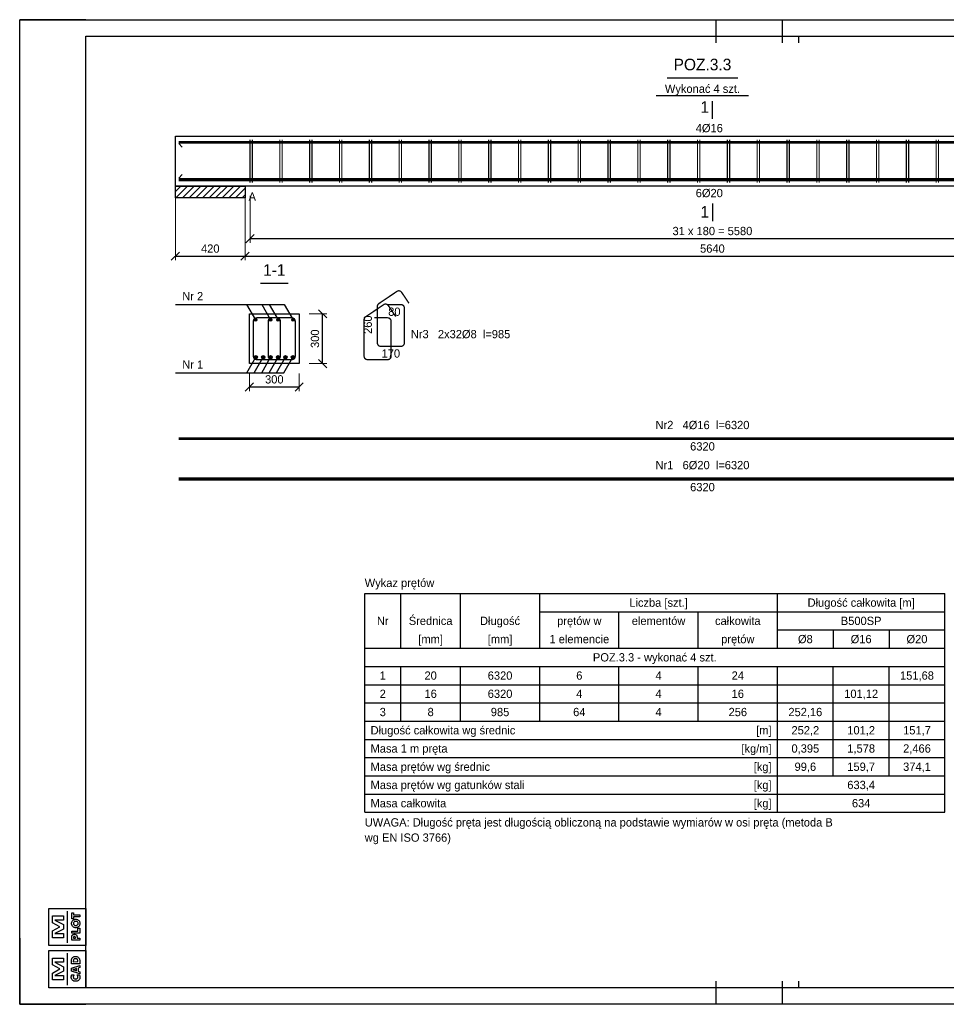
# Model space of a CAD drawing. Header units: millimetres. Extents: x 49320 to 60117, y -4209 to 20568.
# Tile 170 of 252: x 55002 to 55561, y 2020 to 2614. Entities that reach past the tile are written whole.
import ezdxf
from ezdxf.enums import TextEntityAlignment as Align

# ---------------------------------------------------------------- set-up
doc = ezdxf.new("R2010")
doc.units = ezdxf.units.MM
doc.layers.add('M_Ramki do druku', color=7, linetype='Continuous', lineweight=25)
doc.layers.add('M_Ramki rysunków', color=2, linetype='Continuous', lineweight=25)
for name, color, linetype in [('M_Ramki markery', 1, 'Continuous'), ('M_Ramki znaczniki', 6, 'Continuous'), ('RAMKA', 3, 'Continuous'), ('SPECBUD_Cienkie', 7, 'Continuous'), ('SPECBUD_Grube', 6, 'Continuous'), ('SPECBUD_Opisy', 3, 'Continuous'), ('SPECBUD_Pręty zbrojeniowe', 151, 'Continuous'), ('SPECBUD_Wymiary', 1, 'Continuous'), ('SPECBUD_Wypełnienie', 253, 'Continuous')]:
    doc.layers.add(name, color=color, linetype=linetype)
doc.styles.add('MCAD_TS', font='GENISO.SHX', dxfattribs={"width": 0.8})
doc.styles.add('SPECBUD_TXT', font='txt')
doc.dimstyles.new('SPECBUD_20', dxfattribs={"dimscale": 20, "dimtxt": 0.25, "dimasz": 0.25, "dimexe": 0.125, "dimexo": 0.3, "dimgap": 0.1, "dimtad": 1, "dimdec": 0, "dimlfac": 10, "dimzin": 0, "dimtxsty": 'Standard', "dimblk": 'OBLIQUE', "dimblk1": 'OBLIQUE', "dimblk2": 'OBLIQUE', "dimcen": 0.1, "dimclrt": 7, "dimadec": 0, "dimazin": 0, "dimtfac": 1, "dimtdec": 4, "dimtofl": 0, "dimtmove": 0, "dimatfit": 3, "dimfxl": 1, "dimtolj": 1, "dimtzin": 0, "dimlwe": 0, "dimarcsym": 0})

# ---------------------------------------------------------------- blocks, each defined once
blk = doc.blocks.new('mcadram')
at = {"color": 0, "linetype": 'ByBlock'}
for points in [[(-11.21, 0), (-11.21, 11.21), (0, 11.21), (0, 0)], [(-6.78, 2.37), (-10.13, 2.37), (-10.13, 4.43), (-7.84, 5.67), (-10.13, 6.89), (-10.13, 8.96), (-6.78, 8.96), (-6.78, 7.68), (-9.42, 7.68), (-6.78, 6.32), (-6.78, 5), (-9.42, 3.65), (-6.78, 3.65)], [(-1.88, 7.19), (-4.38, 7.19), (-4.38, 7.71), (-4.37, 8.06), (-4.35, 8.34), (-4.32, 8.53), (-4.28, 8.69), (-4.22, 8.83), (-4.14, 8.96), (-4.02, 9.1), (-3.88, 9.22), (-3.72, 9.32), (-3.54, 9.39), (-3.34, 9.43), (-3.13, 9.44), (-2.91, 9.43), (-2.72, 9.39), (-2.54, 9.32), (-2.38, 9.22), (-2.23, 9.1), (-2.11, 8.96), (-2.04, 8.83), (-1.98, 8.7), (-1.93, 8.55), (-1.9, 8.36), (-1.89, 8.12), (-1.88, 7.83), (-1.88, 7.71)], [(-1.88, 4.16), (-4.38, 5.02), (-4.38, 5.87), (-1.88, 6.73), (-1.88, 6.06), (-2.33, 5.93), (-2.33, 4.96), (-1.88, 4.83)], [(-2.44, 7.87), (-2.44, 7.98), (-2.46, 8.22), (-2.51, 8.42), (-2.6, 8.57), (-2.74, 8.67), (-2.91, 8.73), (-3.13, 8.75), (-3.34, 8.73), (-3.52, 8.67), (-3.65, 8.56), (-3.74, 8.42), (-3.8, 8.22), (-3.82, 7.98), (-3.82, 7.86)], [(-4.28, 3.85), (-3.53, 3.85), (-3.63, 3.75), (-3.7, 3.66), (-3.76, 3.57), (-3.8, 3.47), (-3.83, 3.37), (-3.83, 3.27), (-3.81, 3.09), (-3.75, 2.93), (-3.63, 2.8), (-3.49, 2.7), (-3.31, 2.64), (-3.11, 2.62), (-2.92, 2.64), (-2.76, 2.7), (-2.61, 2.8), (-2.5, 2.94), (-2.44, 3.09), (-2.42, 3.27), (-2.42, 3.38), (-2.45, 3.47), (-2.49, 3.57), (-2.55, 3.66), (-2.62, 3.76), (-2.72, 3.85), (-1.97, 3.85), (-1.92, 3.74), (-1.89, 3.63), (-1.85, 3.53), (-1.83, 3.42), (-1.82, 3.31), (-1.82, 3.2), (-1.82, 3.07), (-1.84, 2.94), (-1.86, 2.82), (-1.9, 2.71), (-1.95, 2.61), (-2.01, 2.51), (-2.15, 2.33), (-2.3, 2.19), (-2.48, 2.08), (-2.68, 2), (-2.89, 1.95), (-3.12, 1.93), (-3.31, 1.94), (-3.48, 1.97), (-3.65, 2.03), (-3.8, 2.1), (-3.94, 2.19), (-4.07, 2.31), (-4.18, 2.43), (-4.27, 2.56), (-4.34, 2.71), (-4.39, 2.86), (-4.42, 3.03), (-4.43, 3.2), (-4.43, 3.31), (-4.42, 3.42), (-4.4, 3.53), (-4.37, 3.63), (-4.33, 3.74)], [(-2.81, 5.11), (-2.81, 5.79), (-3.64, 5.53), (-3.67, 5.52), (-3.71, 5.51), (-3.76, 5.5), (-3.82, 5.49), (-3.89, 5.47), (-3.97, 5.45), (-3.91, 5.43), (-3.85, 5.42), (-3.8, 5.4), (-3.74, 5.39), (-3.69, 5.38), (-3.64, 5.36)]]:
    blk.add_lwpolyline(points, close=True, dxfattribs=at)
blk.add_lwpolyline([(-5.6, 0.82), (-5.6, 10.39)], dxfattribs=at)
blk = doc.blocks.new('mplotram')
at = {"color": 0, "linetype": 'ByBlock', "lineweight": -2}
for points in [[(-11.21, 0), (-11.21, 11.21), (0, 11.21), (0, 0)], [(-6.78, 2.37), (-10.13, 2.37), (-10.13, 4.43), (-7.84, 5.67), (-10.13, 6.89), (-10.13, 8.96), (-6.78, 8.96), (-6.78, 7.68), (-9.42, 7.68), (-6.78, 6.32), (-6.78, 5), (-9.42, 3.65), (-6.78, 3.65)], [(-1.88, 8.66), (-3.72, 8.66), (-3.72, 8.12), (-4.29, 8.12), (-4.29, 9.86), (-3.72, 9.86), (-3.72, 9.32), (-1.88, 9.32)], [(-3.08, 7.96), (-2.91, 7.95), (-2.75, 7.92), (-2.59, 7.87), (-2.45, 7.79), (-2.31, 7.7), (-2.19, 7.59), (-2.08, 7.46), (-1.99, 7.32), (-1.91, 7.17), (-1.86, 7.01), (-1.83, 6.84), (-1.82, 6.67), (-1.83, 6.5), (-1.86, 6.34), (-1.91, 6.18), (-1.99, 6.02), (-2.08, 5.89), (-2.19, 5.76), (-2.31, 5.65), (-2.45, 5.55), (-2.6, 5.48), (-2.75, 5.42), (-2.91, 5.39), (-3.08, 5.38), (-3.25, 5.39), (-3.41, 5.42), (-3.57, 5.48), (-3.72, 5.55), (-3.85, 5.65), (-3.98, 5.76), (-4.09, 5.89), (-4.18, 6.02), (-4.25, 6.18), (-4.31, 6.34), (-4.34, 6.5), (-4.35, 6.67), (-4.34, 6.84), (-4.31, 7.01), (-4.25, 7.17), (-4.18, 7.32), (-4.09, 7.46), (-3.98, 7.59), (-3.85, 7.7), (-3.72, 7.79), (-3.57, 7.87), (-3.41, 7.92), (-3.25, 7.95)], [(-2.37, 6.67), (-2.4, 6.84), (-2.46, 7), (-2.57, 7.12), (-2.72, 7.22), (-2.89, 7.28), (-3.08, 7.3), (-3.27, 7.28), (-3.44, 7.22), (-3.59, 7.12), (-3.7, 6.99), (-3.77, 6.84), (-3.79, 6.67), (-3.77, 6.5), (-3.7, 6.35), (-3.59, 6.22), (-3.44, 6.12), (-3.27, 6.06), (-3.08, 6.04), (-2.89, 6.06), (-2.72, 6.12), (-2.57, 6.22), (-2.46, 6.35), (-2.39, 6.5)], [(-1.88, 3.74), (-4.29, 3.74), (-4.29, 4.4), (-2.44, 4.4), (-2.44, 5.22), (-1.88, 5.22)], [(-1.88, 2.22), (-1.88, 1.6), (-4.29, 1.6), (-4.29, 2.29), (-4.29, 2.53), (-4.28, 2.72), (-4.26, 2.86), (-4.22, 2.96), (-4.18, 3.05), (-4.12, 3.14), (-4.04, 3.22), (-3.95, 3.29), (-3.84, 3.34), (-3.73, 3.38), (-3.61, 3.4), (-3.47, 3.41), (-3.34, 3.4), (-3.21, 3.38), (-3.09, 3.34), (-2.99, 3.29), (-2.9, 3.22), (-2.82, 3.14), (-2.78, 3.06), (-2.74, 2.98), (-2.71, 2.89), (-2.69, 2.78), (-2.68, 2.64), (-2.68, 2.45), (-2.68, 2.34), (-2.68, 2.22)], [(-3.21, 2.22), (-3.21, 2.34), (-3.21, 2.49), (-3.24, 2.6), (-3.27, 2.68), (-3.33, 2.73), (-3.4, 2.76), (-3.49, 2.77), (-3.59, 2.76), (-3.66, 2.73), (-3.71, 2.68), (-3.75, 2.6), (-3.77, 2.49), (-3.77, 2.35), (-3.77, 2.22)]]:
    blk.add_lwpolyline(points, close=True, dxfattribs=at)
blk.add_lwpolyline([(-5.6, 0.82), (-5.6, 10.39)], dxfattribs=at)
blk = doc.blocks.new('mcad_logo_ram')
at = {"layer": 'M_Ramki rysunków', "color": 0, "linetype": 'ByBlock', "lineweight": -2, "rotation": 270}
for name, p in [('mcadram', (0, 0)), ('mplotram', (12.71, 0))]:
    blk.add_blockref(name, p, dxfattribs=at)
blk = doc.blocks.new('Znacznik_narozny_v2')
at = {"layer": 'M_Ramki znaczniki'}
blk.add_lwpolyline([(0, -20), (0, 0), (20, 0)], dxfattribs=at)
blk = doc.blocks.new('znacznik297')
at = {"lineweight": -2}
blk.add_line((0, 0), (-20, 0), dxfattribs=at)
at = {"layer": 'M_Ramki markery'}
blk.add_line((0, 0), (2, 0), dxfattribs=at)
blk = doc.blocks.new('*U548')
at = {"layer": 'M_Ramki do druku'}
for p, q in [((210, 297), (210, 292)), ((230, 297), (230, 292)), ((210, 5), (210, 0)), ((230, 5), (230, 0))]:
    blk.add_line(p, q, dxfattribs=at)
at = {"layer": 'M_Ramki markery'}
for p, q in [((210, 292), (210, 290)), ((230, 292), (230, 290)), ((235, 292), (235, 290)), ((210, 7), (210, 5)), ((230, 7), (230, 5)), ((235, 7), (235, 5))]:
    blk.add_line(p, q, dxfattribs=at)
at = {"layer": 'M_Ramki rysunków', "color": 0, "linetype": 'ByBlock', "lineweight": -2}
blk.add_lwpolyline([(20, 5), (20, 292), (415, 292), (415, 5)], close=True, dxfattribs=at)
blk.add_blockref('znacznik297', (20, 297))
at = {"layer": 'M_Ramki rysunków', "color": 0, "linetype": 'ByBlock', "lineweight": -2, "rotation": 90}
blk.add_blockref('mcad_logo_ram', (20, 5), dxfattribs=at)
at = {"layer": 'M_Ramki znaczniki'}
blk.add_blockref('Znacznik_narozny_v2', (0, 297), dxfattribs=at)
at = {"layer": 'M_Ramki znaczniki', "xscale": -1, "rotation": 180}
blk.add_blockref('Znacznik_narozny_v2', (0, 0), dxfattribs=at)
at = {"layer": 'M_Ramki do druku', "style": 'MCAD_TS', "width": 0.8}
for tag, p in [('KOMENTARZ', (11.54, 30.57)), ('RYSUNEK', (15.28, 30.57)), ('DATA', (19.02, 30.57))]:
    blk.add_attdef(tag, p, '', height=2, rotation=90, dxfattribs=at)
blk = doc.blocks.new('_OBLIQUE')
at = {"color": 0, "linetype": 'ByBlock'}
blk.add_line((-0.5, -0.5), (0.5, 0.5), dxfattribs=at)
blk = doc.blocks.new('*D1640')
at = {"layer": 'Defpoints', "color": 0}
for p in [(55138.15, 2513.22), (55702.15, 2513.22), (55702.15, 2470.9)]:
    blk.add_point(p, dxfattribs=at)
at = {"layer": 'SPECBUD_Wymiary', "color": 0, "lineweight": 0, "ltscale": 100}
for p, q in [((55138.15, 2507.22), (55138.15, 2468.4)), ((55702.15, 2507.22), (55702.15, 2468.4))]:
    blk.add_line(p, q, dxfattribs=at)
at = {"layer": 'SPECBUD_Wymiary', "color": 0, "lineweight": -2, "ltscale": 100}
blk.add_line((55138.15, 2470.9), (55702.15, 2470.9), dxfattribs=at)
at = {"layer": 'SPECBUD_Wymiary', "color": 0, "linetype": 'ByBlock', "lineweight": -2, "xscale": 5, "yscale": 5, "zscale": 5, "rotation": 180}
blk.add_blockref('_OBLIQUE', (55138.15, 2470.9), dxfattribs=at)
at = {"layer": 'SPECBUD_Wymiary', "color": 0, "linetype": 'ByBlock', "lineweight": -2, "xscale": 5, "yscale": 5, "zscale": 5}
blk.add_blockref('_OBLIQUE', (55702.15, 2470.9), dxfattribs=at)
at = {"layer": 'SPECBUD_Wymiary', "color": 7, "insert": (55420.15, 2475.45), "char_height": 5, "attachment_point": 5}
blk.add_mtext('\\A1;5640', dxfattribs=at)
blk = doc.blocks.new('*D1641')
at = {"layer": 'Defpoints', "color": 0}
for p in [(55096.15, 2513.22), (55138.15, 2513.22), (55138.15, 2470.9)]:
    blk.add_point(p, dxfattribs=at)
at = {"layer": 'SPECBUD_Wymiary', "color": 0, "lineweight": 0, "ltscale": 100}
for p, q in [((55096.15, 2507.22), (55096.15, 2468.4)), ((55138.15, 2507.22), (55138.15, 2468.4))]:
    blk.add_line(p, q, dxfattribs=at)
at = {"layer": 'SPECBUD_Wymiary', "color": 0, "lineweight": -2, "ltscale": 100}
blk.add_line((55096.15, 2470.9), (55138.15, 2470.9), dxfattribs=at)
at = {"layer": 'SPECBUD_Wymiary', "color": 0, "linetype": 'ByBlock', "lineweight": -2, "xscale": 5, "yscale": 5, "zscale": 5, "rotation": 180}
blk.add_blockref('_OBLIQUE', (55096.15, 2470.9), dxfattribs=at)
at = {"layer": 'SPECBUD_Wymiary', "color": 0, "linetype": 'ByBlock', "lineweight": -2, "xscale": 5, "yscale": 5, "zscale": 5}
blk.add_blockref('_OBLIQUE', (55138.15, 2470.9), dxfattribs=at)
at = {"layer": 'SPECBUD_Wymiary', "color": 7, "insert": (55117.15, 2475.45), "char_height": 5, "attachment_point": 5}
blk.add_mtext('\\A1;420', dxfattribs=at)
blk = doc.blocks.new('*D1643')
at = {"layer": 'Defpoints', "color": 0}
for p in [(55140.8, 2406.1), (55170.8, 2406.1), (55170.8, 2391.99)]:
    blk.add_point(p, dxfattribs=at)
at = {"layer": 'SPECBUD_Wymiary', "color": 0, "lineweight": 0, "ltscale": 100}
for p, q in [((55140.8, 2400.1), (55140.8, 2389.49)), ((55170.8, 2400.1), (55170.8, 2389.49))]:
    blk.add_line(p, q, dxfattribs=at)
at = {"layer": 'SPECBUD_Wymiary', "color": 0, "lineweight": -2, "ltscale": 100}
blk.add_line((55140.8, 2391.99), (55170.8, 2391.99), dxfattribs=at)
at = {"layer": 'SPECBUD_Wymiary', "color": 0, "linetype": 'ByBlock', "lineweight": -2, "xscale": 5, "yscale": 5, "zscale": 5, "rotation": 180}
blk.add_blockref('_OBLIQUE', (55140.8, 2391.99), dxfattribs=at)
at = {"layer": 'SPECBUD_Wymiary', "color": 0, "linetype": 'ByBlock', "lineweight": -2, "xscale": 5, "yscale": 5, "zscale": 5}
blk.add_blockref('_OBLIQUE', (55170.8, 2391.99), dxfattribs=at)
at = {"layer": 'SPECBUD_Wymiary', "color": 7, "insert": (55155.8, 2396.55), "char_height": 5, "attachment_point": 5}
blk.add_mtext('\\A1;300', dxfattribs=at)
blk = doc.blocks.new('*D1644')
at = {"layer": 'Defpoints', "color": 0}
for p in [(55170.8, 2436.1), (55184.91, 2436.1), (55170.8, 2406.1)]:
    blk.add_point(p, dxfattribs=at)
at = {"layer": 'SPECBUD_Wymiary', "color": 0, "lineweight": 0, "ltscale": 100}
for p, q in [((55176.8, 2436.1), (55187.41, 2436.1)), ((55176.8, 2406.1), (55187.41, 2406.1))]:
    blk.add_line(p, q, dxfattribs=at)
at = {"layer": 'SPECBUD_Wymiary', "color": 0, "lineweight": -2, "ltscale": 100}
blk.add_line((55184.91, 2406.1), (55184.91, 2436.1), dxfattribs=at)
at = {"layer": 'SPECBUD_Wymiary', "color": 0, "linetype": 'ByBlock', "lineweight": -2, "xscale": 5, "yscale": 5, "zscale": 5}
for p, rotation in [((55184.91, 2436.1), 90), ((55184.91, 2406.1), 270)]:
    blk.add_blockref('_OBLIQUE', p, dxfattribs=dict(at, rotation=rotation))
at = {"layer": 'SPECBUD_Wymiary', "color": 7, "insert": (55180.35, 2421.1), "char_height": 5, "attachment_point": 5, "rotation": 90}
blk.add_mtext('\\A1;300', dxfattribs=at)
blk = doc.blocks.new('*D1645')
at = {"layer": 'Defpoints', "color": 0}
for p in [(55141.15, 2513.22), (55699.15, 2513.22), (55699.15, 2481.48)]:
    blk.add_point(p, dxfattribs=at)
at = {"layer": 'SPECBUD_Wymiary', "color": 0, "lineweight": 0, "ltscale": 100}
for p, q in [((55141.15, 2507.22), (55141.15, 2478.98)), ((55699.15, 2507.22), (55699.15, 2478.98))]:
    blk.add_line(p, q, dxfattribs=at)
at = {"layer": 'SPECBUD_Wymiary', "color": 0, "lineweight": -2, "ltscale": 100}
blk.add_line((55141.15, 2481.48), (55699.15, 2481.48), dxfattribs=at)
at = {"layer": 'SPECBUD_Wymiary', "color": 0, "linetype": 'ByBlock', "lineweight": -2, "xscale": 5, "yscale": 5, "zscale": 5, "rotation": 180}
blk.add_blockref('_OBLIQUE', (55141.15, 2481.48), dxfattribs=at)
at = {"layer": 'SPECBUD_Wymiary', "color": 0, "linetype": 'ByBlock', "lineweight": -2, "xscale": 5, "yscale": 5, "zscale": 5}
blk.add_blockref('_OBLIQUE', (55699.15, 2481.48), dxfattribs=at)
at = {"layer": 'SPECBUD_Wymiary', "color": 7, "insert": (55420.15, 2486.04), "char_height": 5, "attachment_point": 5}
blk.add_mtext('\\A1;31 x 180 = 5580', dxfattribs=at)

msp = doc.modelspace()

# ---------------------------------------------------------------- hatches: boundary and pattern name
at = {"layer": 'SPECBUD_Pręty zbrojeniowe', "ltscale": 100}
h = msp.add_hatch(color=256, dxfattribs=at)
edge = h.paths.add_edge_path()
edge.add_arc((55144.4, 2432.5), 0.8, 0, 360)
h = msp.add_hatch(color=256, dxfattribs=at)
edge = h.paths.add_edge_path()
edge.add_arc((55153.56, 2432.5), 0.8, 0, 360)
h = msp.add_hatch(color=256, dxfattribs=at)
edge = h.paths.add_edge_path()
edge.add_arc((55158.04, 2432.5), 0.8, 0, 360)
h = msp.add_hatch(color=256, dxfattribs=at)
edge = h.paths.add_edge_path()
edge.add_arc((55167.2, 2432.5), 0.8, 0, 360)
h = msp.add_hatch(color=256, dxfattribs=at)
edge = h.paths.add_edge_path()
edge.add_arc((55144.6, 2409.9), 1, 0, 360)
h = msp.add_hatch(color=256, dxfattribs=at)
edge = h.paths.add_edge_path()
edge.add_arc((55149.08, 2409.9), 1, 0, 360)
h = msp.add_hatch(color=256, dxfattribs=at)
edge = h.paths.add_edge_path()
edge.add_arc((55153.56, 2409.9), 1, 0, 360)
h = msp.add_hatch(color=256, dxfattribs=at)
edge = h.paths.add_edge_path()
edge.add_arc((55158.04, 2409.9), 1, 0, 360)
h = msp.add_hatch(color=256, dxfattribs=at)
edge = h.paths.add_edge_path()
edge.add_arc((55162.52, 2409.9), 1, 0, 360)
h = msp.add_hatch(color=256, dxfattribs=at)
edge = h.paths.add_edge_path()
edge.add_arc((55167, 2409.9), 1, 0, 360)
at = {"layer": 'SPECBUD_Wypełnienie', "ltscale": 100}
h = msp.add_hatch(dxfattribs=at)
h.set_pattern_fill('ANSI31', color=256, scale=2, style=0)
h.set_pattern_definition([(45, (55089.0882, 2594.851), (2, -2), [])])
h.paths.add_polyline_path([(55096.15, 2506.17), (55096.15, 2513.22), (55138.15, 2513.22), (55138.15, 2506.17)])

# ---------------------------------------------------------------- linework, layer by layer
at = {"layer": 'RAMKA', "ltscale": 0.711111}
msp.add_lwpolyline([(55002.15, 2613.56), (55842.15, 2613.56), (55842.15, 2019.56), (55002.15, 2019.56)], close=True, dxfattribs=at)
at = {"layer": 'SPECBUD_Cienkie', "linetype": 'Continuous', "ltscale": 100}
for p, q in [((55098.15, 2538.82), (55100.27, 2536.7)), ((55098.15, 2538.82), (55100.27, 2536.7)), ((55098.15, 2538.82), (55100.27, 2536.7)), ((55098.15, 2538.82), (55100.27, 2536.7)), ((55098.15, 2518.02), (55100.27, 2520.14)), ((55098.15, 2518.02), (55100.27, 2520.14)), ((55098.15, 2518.02), (55100.27, 2520.14)), ((55098.15, 2518.02), (55100.27, 2520.14)), ((55098.15, 2518.02), (55100.27, 2520.14)), ((55098.15, 2518.02), (55100.27, 2520.14)), ((55232.16, 2234.38), (55232.16, 2267.38)), ((55268.11, 2234.38), (55268.11, 2267.38)), ((55315.93, 2234.38), (55315.93, 2267.38)), ((55459.39, 2234.38), (55459.39, 2267.38)), ((55315.93, 2256.38), (55560.43, 2256.38)), ((55363.75, 2234.38), (55363.75, 2256.38)), ((55411.57, 2234.38), (55411.57, 2256.38)), ((55459.39, 2245.38), (55560.43, 2245.38)), ((55493.07, 2245.38), (55493.07, 2234.38)), ((55526.75, 2245.38), (55526.75, 2234.38)), ((55210.35, 2223.38), (55560.43, 2223.38)), ((55232.16, 2190.38), (55232.16, 2223.38)), ((55268.11, 2190.38), (55268.11, 2223.38)), ((55315.93, 2190.38), (55315.93, 2223.38)), ((55363.75, 2190.38), (55363.75, 2223.38)), ((55411.57, 2190.38), (55411.57, 2223.38)), ((55459.39, 2135.38), (55459.39, 2223.38)), ((55493.07, 2157.38), (55493.07, 2223.38)), ((55526.75, 2157.38), (55526.75, 2223.38)), ((55210.35, 2212.38), (55560.43, 2212.38)), ((55210.35, 2201.38), (55560.43, 2201.38)), ((55210.35, 2179.38), (55560.43, 2179.38)), ((55210.35, 2168.38), (55560.43, 2168.38)), ((55210.35, 2157.38), (55560.43, 2157.38)), ((55210.35, 2146.38), (55560.43, 2146.38))]:
    msp.add_line(p, q, dxfattribs=at)
msp.add_lwpolyline([(55096.15, 2506.17), (55096.15, 2513.22), (55138.15, 2513.22), (55138.15, 2506.17)], dxfattribs=at)
at = {"layer": 'SPECBUD_Grube', "linetype": 'Continuous', "ltscale": 100}
for p, q in [((55210.35, 2135.38), (55210.35, 2267.38)), ((55210.35, 2267.38), (55560.43, 2267.38)), ((55560.43, 2135.38), (55560.43, 2267.38)), ((55210.35, 2234.38), (55560.43, 2234.38)), ((55210.35, 2190.38), (55560.43, 2190.38)), ((55210.35, 2135.38), (55560.43, 2135.38))]:
    msp.add_line(p, q, dxfattribs=at)
for points in [[(55096.15, 2543.22), (55732.15, 2543.22), (55732.15, 2513.22), (55096.15, 2513.22), (55096.15, 2543.22)], [(55140.8, 2436.1), (55140.8, 2436.1), (55140.8, 2436.1), (55170.8, 2436.1), (55170.8, 2436.1), (55170.8, 2436.1), (55170.8, 2436.1), (55170.8, 2436.1), (55170.8, 2406.1), (55170.8, 2406.1), (55140.8, 2406.1), (55140.8, 2406.1), (55140.8, 2436.1), (55140.8, 2436.1), (55140.8, 2436.1)]]:
    msp.add_lwpolyline(points, dxfattribs=at)
at = {"layer": 'SPECBUD_Opisy', "linetype": 'Continuous', "ltscale": 100}
for p, q in [((55392.76, 2578.49), (55435.55, 2578.49)), ((55386.3, 2567.91), (55442, 2567.91)), ((55420.15, 2553.8), (55420.15, 2564.38)), ((55420.15, 2502.64), (55420.15, 2492.06)), ((55147.5, 2454.54), (55164.11, 2454.54)), ((55096.15, 2441.84), (55124.93, 2441.84)), ((55096.15, 2400.56), (55124.93, 2400.56))]:
    msp.add_line(p, q, dxfattribs=at)
for points in [[(55124.93, 2441.84), (55148.17, 2441.84), (55153.56, 2432.5)], [(55124.93, 2441.84), (55152.65, 2441.84), (55158.04, 2432.5)], [(55124.93, 2441.84), (55161.81, 2441.84), (55167.2, 2432.5)], [(55124.93, 2441.84), (55139.01, 2441.84), (55144.4, 2432.5)], [(55124.93, 2400.56), (55143.69, 2400.56), (55149.08, 2409.9)], [(55124.93, 2400.56), (55152.65, 2400.56), (55158.04, 2409.9)], [(55124.93, 2400.56), (55148.17, 2400.56), (55153.56, 2409.9)], [(55124.93, 2400.56), (55161.61, 2400.56), (55167, 2409.9)], [(55124.93, 2400.56), (55157.13, 2400.56), (55162.52, 2409.9)], [(55124.93, 2400.56), (55139.21, 2400.56), (55144.6, 2409.9)]]:
    msp.add_lwpolyline(points, dxfattribs=at)
at = {"layer": 'SPECBUD_Pręty zbrojeniowe', "linetype": 'Continuous', "ltscale": 100}
for points, const_width in [([(55730.15, 2539.62), (55730.15, 2539.62), (55730.15, 2539.62), (55730.15, 2539.62), (55730.15, 2539.62), (55730.15, 2539.62), (55098.15, 2539.62), (55098.15, 2539.62), (55098.15, 2539.62), (55098.15, 2539.62), (55098.15, 2539.62), (55098.15, 2539.62)], 1.6), ([(55730.15, 2539.62), (55730.15, 2539.62), (55730.15, 2539.62), (55730.15, 2539.62), (55730.15, 2539.62), (55730.15, 2539.62), (55098.15, 2539.62), (55098.15, 2539.62), (55098.15, 2539.62), (55098.15, 2539.62), (55098.15, 2539.62), (55098.15, 2539.62)], 1.6), ([(55730.15, 2539.62), (55730.15, 2539.62), (55730.15, 2539.62), (55730.15, 2539.62), (55730.15, 2539.62), (55730.15, 2539.62), (55098.15, 2539.62), (55098.15, 2539.62), (55098.15, 2539.62), (55098.15, 2539.62), (55098.15, 2539.62), (55098.15, 2539.62)], 1.6), ([(55730.15, 2539.62), (55730.15, 2539.62), (55730.15, 2539.62), (55730.15, 2539.62), (55730.15, 2539.62), (55730.15, 2539.62), (55098.15, 2539.62), (55098.15, 2539.62), (55098.15, 2539.62), (55098.15, 2539.62), (55098.15, 2539.62), (55098.15, 2539.62)], 1.6), ([(55141.15, 2515.22), (55141.15, 2541.22)], 0.66), ([(55142.56, 2515.22), (55142.56, 2541.22)], 0.66), ([(55159.15, 2515.22), (55159.15, 2541.22)], 0.66), ([(55160.56, 2515.22), (55160.56, 2541.22)], 0.66), ([(55177.15, 2515.22), (55177.15, 2541.22)], 0.66), ([(55178.56, 2515.22), (55178.56, 2541.22)], 0.66), ([(55195.15, 2515.22), (55195.15, 2541.22)], 0.66), ([(55196.56, 2515.22), (55196.56, 2541.22)], 0.66), ([(55213.15, 2515.22), (55213.15, 2541.22)], 0.66), ([(55214.56, 2515.22), (55214.56, 2541.22)], 0.66), ([(55231.15, 2515.22), (55231.15, 2541.22)], 0.66), ([(55232.56, 2515.22), (55232.56, 2541.22)], 0.66), ([(55249.15, 2515.22), (55249.15, 2541.22)], 0.66), ([(55250.56, 2515.22), (55250.56, 2541.22)], 0.66), ([(55267.15, 2515.22), (55267.15, 2541.22)], 0.66), ([(55268.56, 2515.22), (55268.56, 2541.22)], 0.66), ([(55285.15, 2515.22), (55285.15, 2541.22)], 0.66), ([(55286.56, 2515.22), (55286.56, 2541.22)], 0.66), ([(55303.15, 2515.22), (55303.15, 2541.22)], 0.66), ([(55304.56, 2515.22), (55304.56, 2541.22)], 0.66), ([(55321.15, 2515.22), (55321.15, 2541.22)], 0.66), ([(55322.56, 2515.22), (55322.56, 2541.22)], 0.66), ([(55339.15, 2515.22), (55339.15, 2541.22)], 0.66), ([(55340.56, 2515.22), (55340.56, 2541.22)], 0.66), ([(55357.15, 2515.22), (55357.15, 2541.22)], 0.66), ([(55358.56, 2515.22), (55358.56, 2541.22)], 0.66), ([(55375.15, 2515.22), (55375.15, 2541.22)], 0.66), ([(55376.56, 2515.22), (55376.56, 2541.22)], 0.66), ([(55393.15, 2515.22), (55393.15, 2541.22)], 0.66), ([(55394.56, 2515.22), (55394.56, 2541.22)], 0.66), ([(55411.15, 2515.22), (55411.15, 2541.22)], 0.66), ([(55412.56, 2515.22), (55412.56, 2541.22)], 0.66), ([(55429.15, 2515.22), (55429.15, 2541.22)], 0.66), ([(55430.56, 2515.22), (55430.56, 2541.22)], 0.66), ([(55447.15, 2515.22), (55447.15, 2541.22)], 0.66), ([(55448.56, 2515.22), (55448.56, 2541.22)], 0.66), ([(55465.15, 2515.22), (55465.15, 2541.22)], 0.66), ([(55466.56, 2515.22), (55466.56, 2541.22)], 0.66), ([(55483.15, 2515.22), (55483.15, 2541.22)], 0.66), ([(55484.56, 2515.22), (55484.56, 2541.22)], 0.66), ([(55501.15, 2515.22), (55501.15, 2541.22)], 0.66), ([(55502.56, 2515.22), (55502.56, 2541.22)], 0.66), ([(55519.15, 2515.22), (55519.15, 2541.22)], 0.66), ([(55520.56, 2515.22), (55520.56, 2541.22)], 0.66), ([(55537.15, 2515.22), (55537.15, 2541.22)], 0.66), ([(55538.56, 2515.22), (55538.56, 2541.22)], 0.66), ([(55555.15, 2515.22), (55555.15, 2541.22)], 0.66), ([(55556.56, 2515.22), (55556.56, 2541.22)], 0.66), ([(55730.15, 2517.02), (55730.15, 2517.02), (55730.15, 2517.02), (55730.15, 2517.02), (55730.15, 2517.02), (55730.15, 2517.02), (55098.15, 2517.02), (55098.15, 2517.02), (55098.15, 2517.02), (55098.15, 2517.02), (55098.15, 2517.02), (55098.15, 2517.02)], 2), ([(55730.15, 2517.02), (55730.15, 2517.02), (55730.15, 2517.02), (55730.15, 2517.02), (55730.15, 2517.02), (55730.15, 2517.02), (55098.15, 2517.02), (55098.15, 2517.02), (55098.15, 2517.02), (55098.15, 2517.02), (55098.15, 2517.02), (55098.15, 2517.02)], 2), ([(55730.15, 2517.02), (55730.15, 2517.02), (55730.15, 2517.02), (55730.15, 2517.02), (55730.15, 2517.02), (55730.15, 2517.02), (55098.15, 2517.02), (55098.15, 2517.02), (55098.15, 2517.02), (55098.15, 2517.02), (55098.15, 2517.02), (55098.15, 2517.02)], 2), ([(55730.15, 2517.02), (55730.15, 2517.02), (55730.15, 2517.02), (55730.15, 2517.02), (55730.15, 2517.02), (55730.15, 2517.02), (55098.15, 2517.02), (55098.15, 2517.02), (55098.15, 2517.02), (55098.15, 2517.02), (55098.15, 2517.02), (55098.15, 2517.02)], 2), ([(55730.15, 2517.02), (55730.15, 2517.02), (55730.15, 2517.02), (55730.15, 2517.02), (55730.15, 2517.02), (55730.15, 2517.02), (55098.15, 2517.02), (55098.15, 2517.02), (55098.15, 2517.02), (55098.15, 2517.02), (55098.15, 2517.02), (55098.15, 2517.02)], 2), ([(55730.15, 2517.02), (55730.15, 2517.02), (55730.15, 2517.02), (55730.15, 2517.02), (55730.15, 2517.02), (55730.15, 2517.02), (55098.15, 2517.02), (55098.15, 2517.02), (55098.15, 2517.02), (55098.15, 2517.02), (55098.15, 2517.02), (55098.15, 2517.02)], 2), ([(55730.15, 2360.86), (55730.15, 2360.86), (55730.15, 2360.86), (55730.15, 2360.86), (55730.15, 2360.86), (55730.15, 2360.86), (55098.15, 2360.86), (55098.15, 2360.86), (55098.15, 2360.86), (55098.15, 2360.86), (55098.15, 2360.86), (55098.15, 2360.86)], 1.6), ([(55730.15, 2336.48), (55730.15, 2336.48), (55730.15, 2336.48), (55730.15, 2336.48), (55730.15, 2336.48), (55730.15, 2336.48), (55098.15, 2336.48), (55098.15, 2336.48), (55098.15, 2336.48), (55098.15, 2336.48), (55098.15, 2336.48), (55098.15, 2336.48)], 2)]:
    msp.add_lwpolyline(points, dxfattribs=dict(at, const_width=const_width))
at = {"layer": 'SPECBUD_Pręty zbrojeniowe', "linetype": 'Continuous', "ltscale": 100, "const_width": 0.8}
for points in [[(55224.24, 2441.7), (55232.23, 2441.7, -0.414214), (55234.24, 2439.69), (55234.24, 2418.51, -0.414214), (55232.23, 2416.5), (55220.01, 2416.5, -0.414214), (55218, 2418.51), (55218, 2440.64, -0.256071), (55218.88, 2442.29), (55229.82, 2449.67, -0.413927), (55232.57, 2449.14), (55237.06, 2442.49)], [(55216.24, 2433.7), (55224.23, 2433.7, -0.414214), (55226.24, 2431.69), (55226.24, 2410.51, -0.414214), (55224.23, 2408.5), (55212.01, 2408.5, -0.414214), (55210, 2410.51), (55210, 2432.64, -0.256071), (55210.88, 2434.29), (55221.82, 2441.67, -0.413927), (55224.57, 2441.14), (55229.06, 2434.49)], [(55149.44, 2433.7), (55157.43, 2433.7, -0.414214), (55159.44, 2431.69), (55159.44, 2410.51, -0.414214), (55157.43, 2408.5), (55145.21, 2408.5, -0.414214), (55143.2, 2410.51), (55143.2, 2431.69, -0.414214), (55145.21, 2433.7), (55157.43, 2433.7, -0.414214), (55159.44, 2431.69), (55159.44, 2423.7)], [(55158.4, 2433.7), (55166.39, 2433.7, -0.414214), (55168.4, 2431.69), (55168.4, 2410.51, -0.414214), (55166.39, 2408.5), (55154.17, 2408.5, -0.414214), (55152.16, 2410.51), (55152.16, 2431.69, -0.414214), (55154.17, 2433.7), (55166.39, 2433.7, -0.414214), (55168.4, 2431.69), (55168.4, 2423.7)]]:
    msp.add_lwpolyline(points, format="xyb", dxfattribs=at)
at = {"layer": 'SPECBUD_Pręty zbrojeniowe', "linetype": 'Continuous', "ltscale": 100}
for centre, radius in [((55144.4, 2432.5), 0.8), ((55153.56, 2432.5), 0.8), ((55158.04, 2432.5), 0.8), ((55167.2, 2432.5), 0.8), ((55144.6, 2409.9), 1), ((55149.08, 2409.9), 1), ((55153.56, 2409.9), 1), ((55158.04, 2409.9), 1), ((55162.52, 2409.9), 1), ((55167, 2409.9), 1)]:
    msp.add_circle(centre, radius, dxfattribs=at)
at = {"layer": 'SPECBUD_Wypełnienie', "color": 7, "linetype": 'Continuous', "ltscale": 100}
msp.add_lwpolyline([(55096.15, 2506.17), (55096.15, 2513.22), (55138.15, 2513.22), (55138.15, 2506.17)], close=True, dxfattribs=at)

# ---------------------------------------------------------------- block references
at = {"color": 0, "xscale": 2, "yscale": 2, "zscale": 2}
msp.add_blockref('*U548', (55002.15, 2019.56), dxfattribs=at)

# ---------------------------------------------------------------- texts
at = {"layer": 'SPECBUD_Opisy', "color": 7, "ltscale": 100, "style": 'SPECBUD_TXT'}
for s, height, p in [('POZ.3.3', 7, (55414.15, 2580.92)), ('Wykonać 4 szt.', 5, (55414.15, 2567.91)), ('1-1', 7, (55155.8, 2456.97))]:
    msp.add_text(s, height=height, dxfattribs=at).set_placement(p, align=Align.BOTTOM_CENTER)
msp.add_text('1', height=7, dxfattribs=at).set_placement((55418.18, 2564.38), align=Align.TOP_RIGHT)
for s, p in [('4Ø16', (55410.1, 2550.65)), ('A', (55140.27, 2509.36)), ('6Ø20', (55410.1, 2511.48)), ('Nr 2', (55100.26, 2449.27)), ('Nr3   2x32Ø8  l=985', (55238.17, 2426.38)), ('Nr 1', (55100.26, 2407.99)), ('UWAGA: Długość pręta jest długością obliczoną na podstawie wymiarów w osi pręta (metoda B ', (55210.35, 2131.81)), ('wg EN ISO 3766)', (55210.35, 2122.64))]:
    msp.add_text(s, height=5, dxfattribs=at).set_placement(p, align=Align.TOP_LEFT)
msp.add_text('1', height=7, dxfattribs=at).set_placement((55418.18, 2492.06), align=Align.BOTTOM_RIGHT)
for s, p in [('80', (55228.24, 2439.89)), ('170', (55226.12, 2414.69)), ('Nr2   4Ø16  l=6320', (55414.15, 2371.54)), ('6320', (55414.15, 2358.65)), ('Nr1   6Ø20  l=6320', (55414.15, 2347.36)), ('6320', (55414.15, 2334.07))]:
    msp.add_text(s, height=5, dxfattribs=at).set_placement(p, align=Align.TOP_CENTER)
msp.add_text('260', height=5, rotation=90, dxfattribs=at).set_placement((55216.19, 2429.57), align=Align.BOTTOM_CENTER)
for s, p in [('Wykaz prętów', (55210.35, 2273.8)), ('Długość całkowita wg średnic', (55213.88, 2184.89)), ('Masa 1 m pręta', (55213.88, 2173.89)), ('Masa prętów wg średnic', (55213.88, 2162.89)), ('Masa prętów wg gatunków stali', (55213.88, 2151.89)), ('Masa całkowita', (55213.88, 2140.89))]:
    msp.add_text(s, height=5, dxfattribs=at).set_placement(p, align=Align.MIDDLE_LEFT)
for s, p in [('Liczba [szt.]', (55387.66, 2261.89)), ('Długość całkowita [m]', (55509.91, 2261.89)), ('Nr', (55221.25, 2250.89)), ('Średnica', (55250.13, 2250.89)), ('Długość', (55292.02, 2250.89)), ('prętów w', (55339.84, 2250.89)), ('elementów', (55387.66, 2250.89)), ('całkowita', (55435.48, 2250.89)), ('B500SP', (55509.91, 2250.89)), ('[mm]', (55250.13, 2239.89)), ('[mm]', (55292.02, 2239.89)), ('1 elemencie', (55339.84, 2239.89)), ('prętów', (55435.48, 2239.89)), ('Ø8', (55476.23, 2239.89)), ('Ø16', (55509.91, 2239.89)), ('Ø20', (55543.59, 2239.89)), ('POZ.3.3 - wykonać 4 szt.', (55385.39, 2228.89)), ('1', (55221.25, 2217.89)), ('20', (55250.13, 2217.89)), ('6320', (55292.02, 2217.89)), ('6', (55339.84, 2217.89)), ('4', (55387.66, 2217.89)), ('24', (55435.48, 2217.89)), ('151,68', (55543.59, 2217.89)), ('2', (55221.25, 2206.89)), ('16', (55250.13, 2206.89)), ('6320', (55292.02, 2206.89)), ('4', (55339.84, 2206.89)), ('4', (55387.66, 2206.89)), ('16', (55435.48, 2206.89)), ('101,12', (55509.91, 2206.89)), ('3', (55221.25, 2195.89)), ('8', (55250.13, 2195.89)), ('985', (55292.02, 2195.89)), ('64', (55339.84, 2195.89)), ('4', (55387.66, 2195.89)), ('256', (55435.48, 2195.89)), ('252,16', (55476.23, 2195.89)), ('252,2', (55476.23, 2184.89)), ('101,2', (55509.91, 2184.89)), ('151,7', (55543.59, 2184.89)), ('0,395', (55476.23, 2173.89)), ('1,578', (55509.91, 2173.89)), ('2,466', (55543.59, 2173.89)), ('99,6', (55476.23, 2162.89)), ('159,7', (55509.91, 2162.89)), ('374,1', (55543.59, 2162.89)), ('633,4', (55509.91, 2151.89)), ('634', (55509.91, 2140.89))]:
    msp.add_text(s, height=5, dxfattribs=at).set_placement(p, align=Align.MIDDLE_CENTER)
for s, p in [('[m]', (55455.86, 2184.89)), ('[kg/m]', (55455.86, 2173.89)), ('[kg]', (55455.86, 2162.89)), ('[kg]', (55455.86, 2151.89)), ('[kg]', (55455.86, 2140.89))]:
    msp.add_text(s, height=5, dxfattribs=at).set_placement(p, align=Align.MIDDLE_RIGHT)

# ---------------------------------------------------------------- dimensions: what is measured, and where the dimension line sits
at = {"layer": 'SPECBUD_Wymiary', "ltscale": 100}
for base, p1, p2, picture, middle in [((55138.15, 2470.9), (55096.15, 2513.22), (55138.15, 2513.22), '*D1641', (55117.15, 2475.45)), ((55702.15, 2470.9), (55138.15, 2513.22), (55702.15, 2513.22), '*D1640', (55420.15, 2475.45)), ((55170.8, 2391.99), (55140.8, 2406.1), (55170.8, 2406.1), '*D1643', (55155.8, 2396.55))]:
    dim = msp.add_linear_dim(base=base, p1=p1, p2=p2, dimstyle='SPECBUD_20', override={"dimblk1": 'OBLIQUE', "dimblk2": 'OBLIQUE', "dimsah": 1}, dxfattribs=at)
    dim.commit()
    dim.dimension.update_dxf_attribs({"geometry": picture, "text_midpoint": middle})
dim = msp.add_linear_dim(base=(55699.15, 2481.48), p1=(55141.15, 2513.22), p2=(55699.15, 2513.22), text='31 x 180 = 5580', dimstyle='SPECBUD_20', override={"dimblk1": 'OBLIQUE', "dimblk2": 'OBLIQUE', "dimsah": 1}, dxfattribs=at)
dim.commit()
dim.dimension.update_dxf_attribs({"geometry": '*D1645', "text_midpoint": (55420.15, 2486.04)})
dim = msp.add_linear_dim(base=(55184.91, 2436.1), p1=(55170.8, 2406.1), p2=(55170.8, 2436.1), angle=90, dimstyle='SPECBUD_20', override={"dimblk1": 'OBLIQUE', "dimblk2": 'OBLIQUE', "dimsah": 1}, dxfattribs=at)
dim.commit()
dim.dimension.update_dxf_attribs({"geometry": '*D1644', "text_midpoint": (55180.35, 2421.1)})

doc.saveas('drawing.dxf')
